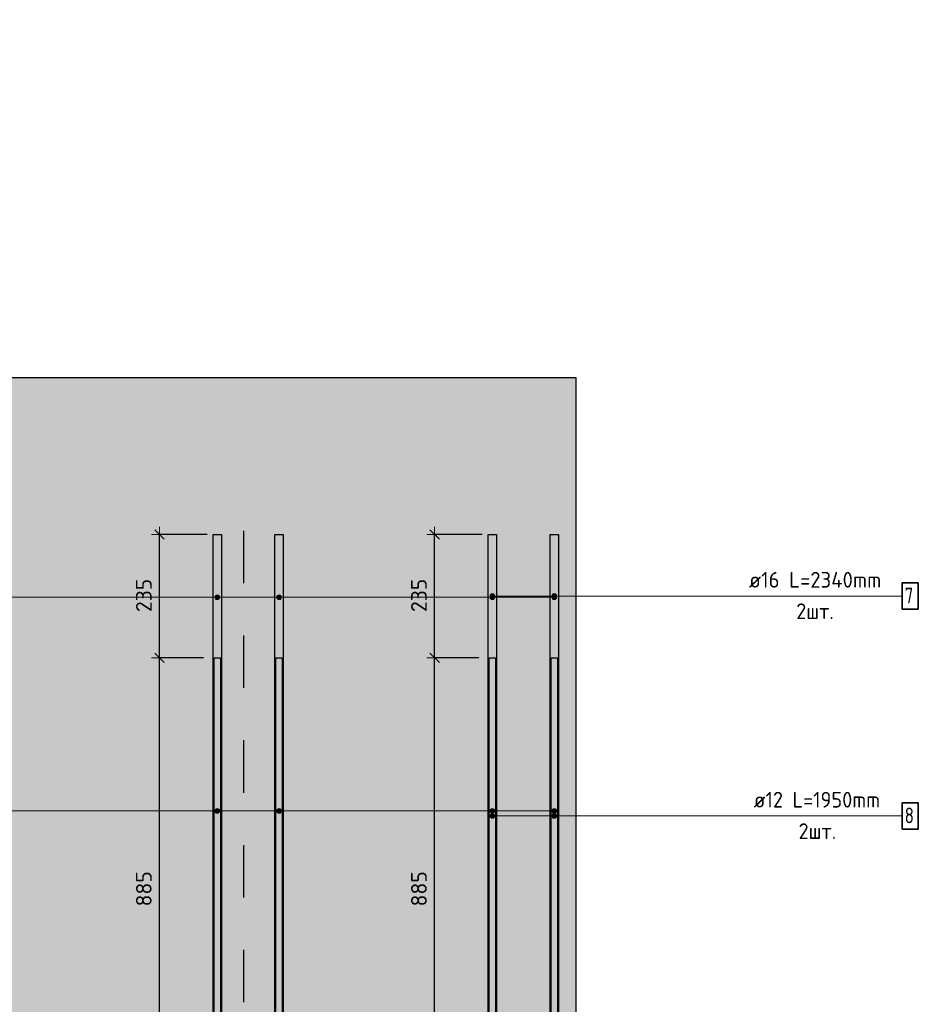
# Model space of a CAD drawing. Header units: metres. Extents: x -38 to 93, y -15 to 21.
# Tile 169 of 195: x 83.24 to 84.96, y -5.45 to -3.57. Entities that reach past the tile are written whole.
import ezdxf

# ---------------------------------------------------------------- set-up
doc = ezdxf.new("R2010")
doc.units = ezdxf.units.M
doc.header["$PDMODE"] = 65
doc.linetypes.add('______2', pattern=[0.0405, 0.03, -0.0105])
for name, color, linetype, lineweight in [('XR$3$Арм.стержн.горизонт. 1', 180, 'Continuous', 35), ('XR$3$Арм.стержн.горизонт. 2', 202, 'Continuous', 35), ('XR$3$Перекрытие (1)', 7, 'Continuous', 35), ('XR$3$Размерная линия (1)', 7, 'Continuous', 13), ('XR$3$Текст_ общее_1', 7, 'Continuous', 13), ('XR$5$Арм.стержн.горизонт. 1', 180, 'Continuous', 35), ('XR$5$Арм.стержн.горизонт. 2', 202, 'Continuous', 35), ('XR$5$ВК__отв в полу 1-2 эт', 220, 'Continuous', 25), ('XR$5$Перекрытие (1)', 7, 'Continuous', 35), ('XR$5$Размерная линия (1)', 7, 'Continuous', 13), ('XR$5$Текст_ общее_1', 7, 'Continuous', 13)]:
    doc.layers.add(name, color=color, linetype=linetype, lineweight=lineweight)
doc.styles.add('ARIAL', font='arial.ttf')
doc.styles.add('ISOCPEUR', font='txt')
doc.dimstyles.new('DIMSTYLE_19', dxfattribs={"dimtxt": 0.03, "dimasz": 0.03, "dimexe": 0, "dimexo": 0, "dimgap": 0.015, "dimtad": 2, "dimdec": 0, "dimlfac": 1000, "dimrnd": 5, "dimzin": 12, "dimdsep": 46, "dimtxsty": 'ISOCPEUR', "dimblk1": 'ALL_ML_STRICH', "dimblk2": 'ALL_ML_STRICH', "dimsah": 1, "dimcen": 0, "dimclrd": 7, "dimclre": 256, "dimclrt": 7, "dimadec": 0, "dimazin": 0, "dimtfac": 1, "dimtdec": 0, "dimtix": 1, "dimtmove": 2, "dimatfit": 3, "dimfxl": 0, "dimtzin": 0, "dimlwd": 0, "dimlwe": -3, "dimarcsym": 0})

# ---------------------------------------------------------------- blocks, each defined once
blk = doc.blocks.new('ALL_ML_STRICH')
at = {"color": 0, "linetype": 'ByBlock', "lineweight": -2}
for p, q in [((-1, 0), (0.5, 0)), ((-0.3, -0.3), (0.3, 0.3)), ((0, -0.5), (0, 0.5))]:
    blk.add_line(p, q, dxfattribs=at)
blk = doc.blocks.new('*D222')
at = {"layer": 'DEFPOINTS', "color": 7, "linetype": 'Continuous', "lineweight": 13, "transparency": 33554687}
for p in [(84.1406, -4.7849), (83.9397, -5.6699), (84.0364, -5.6699)]:
    blk.add_point(p, dxfattribs=at)
at = {"layer": 'XR$3$Размерная линия (1)', "color": 9, "linetype": 'Continuous', "lineweight": -2, "true_color": 0xc7c7c7, "transparency": 33554687}
for p, q in [((84.1206, -4.7849), (84.0364, -4.7849)), ((83.9597, -5.6699), (84.0364, -5.6699))]:
    blk.add_line(p, q, dxfattribs=at)
at = {"layer": 'XR$3$Размерная линия (1)', "color": 7, "linetype": 'Continuous', "lineweight": -2, "transparency": 33554687}
blk.add_line((84.0364, -5.6699), (84.0364, -4.7849), dxfattribs=at)
at = {"layer": 'XR$3$Размерная линия (1)', "color": 7, "linetype": 'Continuous', "lineweight": 13, "transparency": 33554687, "xscale": 0.03, "yscale": 0.03, "zscale": 0.03}
for p, rotation in [((84.0364, -4.7849), 90), ((84.0364, -5.6699), 270)]:
    blk.add_blockref('ALL_ML_STRICH', p, dxfattribs=dict(at, rotation=rotation))
at = {"layer": 'XR$3$Размерная линия (1)', "color": 7, "linetype": 'Continuous', "lineweight": 13, "transparency": 33554687, "insert": (84.0064, -5.2259), "char_height": 0.03, "width": 0.09, "attachment_point": 5, "rotation": 90, "style": 'ISOCPEUR'}
blk.add_mtext('\\A1;{885}', dxfattribs=at)
blk = doc.blocks.new('*D223')
at = {"layer": 'DEFPOINTS', "color": 7, "linetype": 'Continuous', "lineweight": 13, "transparency": 33554687}
for p in [(84.1471, -4.5499), (84.0364, -4.7849), (84.1406, -4.7849)]:
    blk.add_point(p, dxfattribs=at)
at = {"layer": 'XR$3$Размерная линия (1)', "color": 9, "linetype": 'Continuous', "lineweight": -2, "true_color": 0xc7c7c7, "transparency": 33554687}
for p, q in [((84.1271, -4.5499), (84.0364, -4.5499)), ((84.1206, -4.7849), (84.0364, -4.7849))]:
    blk.add_line(p, q, dxfattribs=at)
at = {"layer": 'XR$3$Размерная линия (1)', "color": 7, "linetype": 'Continuous', "lineweight": -2, "transparency": 33554687}
blk.add_line((84.0364, -4.7849), (84.0364, -4.5499), dxfattribs=at)
at = {"layer": 'XR$3$Размерная линия (1)', "color": 7, "linetype": 'Continuous', "lineweight": 13, "transparency": 33554687, "xscale": 0.03, "yscale": 0.03, "zscale": 0.03}
for p, rotation in [((84.0364, -4.5499), 90), ((84.0364, -4.7849), 270)]:
    blk.add_blockref('ALL_ML_STRICH', p, dxfattribs=dict(at, rotation=rotation))
at = {"layer": 'XR$3$Размерная линия (1)', "color": 7, "linetype": 'Continuous', "lineweight": 13, "transparency": 33554687, "insert": (84.0064, -4.6659), "char_height": 0.03, "width": 0.09, "attachment_point": 5, "rotation": 90, "style": 'ISOCPEUR'}
blk.add_mtext('\\A1;{235}', dxfattribs=at)
blk = doc.blocks.new('*D227')
at = {"layer": 'DEFPOINTS', "color": 7, "linetype": 'Continuous', "lineweight": 13, "transparency": 33554687}
for p in [(83.6156, -4.7849), (83.4147, -5.6699), (83.5114, -5.6699)]:
    blk.add_point(p, dxfattribs=at)
at = {"layer": 'XR$3$Размерная линия (1)', "color": 9, "linetype": 'Continuous', "lineweight": -2, "true_color": 0xc7c7c7, "transparency": 33554687}
for p, q in [((83.5956, -4.7849), (83.5114, -4.7849)), ((83.4347, -5.6699), (83.5114, -5.6699))]:
    blk.add_line(p, q, dxfattribs=at)
at = {"layer": 'XR$3$Размерная линия (1)', "color": 7, "linetype": 'Continuous', "lineweight": -2, "transparency": 33554687}
blk.add_line((83.5114, -5.6699), (83.5114, -4.7849), dxfattribs=at)
at = {"layer": 'XR$3$Размерная линия (1)', "color": 7, "linetype": 'Continuous', "lineweight": 13, "transparency": 33554687, "xscale": 0.03, "yscale": 0.03, "zscale": 0.03}
for p, rotation in [((83.5114, -4.7849), 90), ((83.5114, -5.6699), 270)]:
    blk.add_blockref('ALL_ML_STRICH', p, dxfattribs=dict(at, rotation=rotation))
at = {"layer": 'XR$3$Размерная линия (1)', "color": 7, "linetype": 'Continuous', "lineweight": 13, "transparency": 33554687, "insert": (83.4814, -5.2259), "char_height": 0.03, "width": 0.09, "attachment_point": 5, "rotation": 90, "style": 'ISOCPEUR'}
blk.add_mtext('\\A1;{885}', dxfattribs=at)
blk = doc.blocks.new('*D228')
at = {"layer": 'DEFPOINTS', "color": 7, "linetype": 'Continuous', "lineweight": 13, "transparency": 33554687}
for p in [(83.6221, -4.5499), (83.5114, -4.7849), (83.6156, -4.7849)]:
    blk.add_point(p, dxfattribs=at)
at = {"layer": 'XR$3$Размерная линия (1)', "color": 9, "linetype": 'Continuous', "lineweight": -2, "true_color": 0xc7c7c7, "transparency": 33554687}
for p, q in [((83.6021, -4.5499), (83.5114, -4.5499)), ((83.5956, -4.7849), (83.5114, -4.7849))]:
    blk.add_line(p, q, dxfattribs=at)
at = {"layer": 'XR$3$Размерная линия (1)', "color": 7, "linetype": 'Continuous', "lineweight": -2, "transparency": 33554687}
blk.add_line((83.5114, -4.7849), (83.5114, -4.5499), dxfattribs=at)
at = {"layer": 'XR$3$Размерная линия (1)', "color": 7, "linetype": 'Continuous', "lineweight": 13, "transparency": 33554687, "xscale": 0.03, "yscale": 0.03, "zscale": 0.03}
for p, rotation in [((83.5114, -4.5499), 90), ((83.5114, -4.7849), 270)]:
    blk.add_blockref('ALL_ML_STRICH', p, dxfattribs=dict(at, rotation=rotation))
at = {"layer": 'XR$3$Размерная линия (1)', "color": 7, "linetype": 'Continuous', "lineweight": 13, "transparency": 33554687, "insert": (83.4814, -4.6659), "char_height": 0.03, "width": 0.09, "attachment_point": 5, "rotation": 90, "style": 'ISOCPEUR'}
blk.add_mtext('\\A1;{235}', dxfattribs=at)
blk = doc.blocks.new('*D442')
at = {"layer": 'DEFPOINTS', "color": 7, "linetype": 'Continuous', "lineweight": 13, "transparency": 33554687}
for p in [(84.1406, -4.7849), (83.9397, -5.6699), (84.0364, -5.6699)]:
    blk.add_point(p, dxfattribs=at)
at = {"layer": 'XR$5$Размерная линия (1)', "color": 9, "linetype": 'Continuous', "lineweight": -2, "true_color": 0xc7c7c7, "transparency": 33554687}
for p, q in [((84.1206, -4.7849), (84.0364, -4.7849)), ((83.9597, -5.6699), (84.0364, -5.6699))]:
    blk.add_line(p, q, dxfattribs=at)
at = {"layer": 'XR$5$Размерная линия (1)', "color": 7, "linetype": 'Continuous', "lineweight": -2, "transparency": 33554687}
blk.add_line((84.0364, -5.6699), (84.0364, -4.7849), dxfattribs=at)
at = {"layer": 'XR$5$Размерная линия (1)', "color": 7, "linetype": 'Continuous', "lineweight": 13, "transparency": 33554687, "xscale": 0.03, "yscale": 0.03, "zscale": 0.03}
for p, rotation in [((84.0364, -4.7849), 90), ((84.0364, -5.6699), 270)]:
    blk.add_blockref('ALL_ML_STRICH', p, dxfattribs=dict(at, rotation=rotation))
at = {"layer": 'XR$5$Размерная линия (1)', "color": 7, "linetype": 'Continuous', "lineweight": 13, "transparency": 33554687, "insert": (84.0064, -5.2259), "char_height": 0.03, "width": 0.09, "attachment_point": 5, "rotation": 90, "style": 'ISOCPEUR'}
blk.add_mtext('\\A1;{885}', dxfattribs=at)
blk = doc.blocks.new('*D443')
at = {"layer": 'DEFPOINTS', "color": 7, "linetype": 'Continuous', "lineweight": 13, "transparency": 33554687}
for p in [(84.1471, -4.5499), (84.0364, -4.7849), (84.1406, -4.7849)]:
    blk.add_point(p, dxfattribs=at)
at = {"layer": 'XR$5$Размерная линия (1)', "color": 9, "linetype": 'Continuous', "lineweight": -2, "true_color": 0xc7c7c7, "transparency": 33554687}
for p, q in [((84.1271, -4.5499), (84.0364, -4.5499)), ((84.1206, -4.7849), (84.0364, -4.7849))]:
    blk.add_line(p, q, dxfattribs=at)
at = {"layer": 'XR$5$Размерная линия (1)', "color": 7, "linetype": 'Continuous', "lineweight": -2, "transparency": 33554687}
blk.add_line((84.0364, -4.7849), (84.0364, -4.5499), dxfattribs=at)
at = {"layer": 'XR$5$Размерная линия (1)', "color": 7, "linetype": 'Continuous', "lineweight": 13, "transparency": 33554687, "xscale": 0.03, "yscale": 0.03, "zscale": 0.03}
for p, rotation in [((84.0364, -4.5499), 90), ((84.0364, -4.7849), 270)]:
    blk.add_blockref('ALL_ML_STRICH', p, dxfattribs=dict(at, rotation=rotation))
at = {"layer": 'XR$5$Размерная линия (1)', "color": 7, "linetype": 'Continuous', "lineweight": 13, "transparency": 33554687, "insert": (84.0064, -4.6659), "char_height": 0.03, "width": 0.09, "attachment_point": 5, "rotation": 90, "style": 'ISOCPEUR'}
blk.add_mtext('\\A1;{235}', dxfattribs=at)
blk = doc.blocks.new('*D447')
at = {"layer": 'DEFPOINTS', "color": 7, "linetype": 'Continuous', "lineweight": 13, "transparency": 33554687}
for p in [(83.6156, -4.7849), (83.4147, -5.6699), (83.5114, -5.6699)]:
    blk.add_point(p, dxfattribs=at)
at = {"layer": 'XR$5$Размерная линия (1)', "color": 9, "linetype": 'Continuous', "lineweight": -2, "true_color": 0xc7c7c7, "transparency": 33554687}
for p, q in [((83.5956, -4.7849), (83.5114, -4.7849)), ((83.4347, -5.6699), (83.5114, -5.6699))]:
    blk.add_line(p, q, dxfattribs=at)
at = {"layer": 'XR$5$Размерная линия (1)', "color": 7, "linetype": 'Continuous', "lineweight": -2, "transparency": 33554687}
blk.add_line((83.5114, -5.6699), (83.5114, -4.7849), dxfattribs=at)
at = {"layer": 'XR$5$Размерная линия (1)', "color": 7, "linetype": 'Continuous', "lineweight": 13, "transparency": 33554687, "xscale": 0.03, "yscale": 0.03, "zscale": 0.03}
for p, rotation in [((83.5114, -4.7849), 90), ((83.5114, -5.6699), 270)]:
    blk.add_blockref('ALL_ML_STRICH', p, dxfattribs=dict(at, rotation=rotation))
at = {"layer": 'XR$5$Размерная линия (1)', "color": 7, "linetype": 'Continuous', "lineweight": 13, "transparency": 33554687, "insert": (83.4814, -5.2259), "char_height": 0.03, "width": 0.09, "attachment_point": 5, "rotation": 90, "style": 'ISOCPEUR'}
blk.add_mtext('\\A1;{885}', dxfattribs=at)
blk = doc.blocks.new('*D448')
at = {"layer": 'DEFPOINTS', "color": 7, "linetype": 'Continuous', "lineweight": 13, "transparency": 33554687}
for p in [(83.6221, -4.5499), (83.5114, -4.7849), (83.6156, -4.7849)]:
    blk.add_point(p, dxfattribs=at)
at = {"layer": 'XR$5$Размерная линия (1)', "color": 9, "linetype": 'Continuous', "lineweight": -2, "true_color": 0xc7c7c7, "transparency": 33554687}
for p, q in [((83.6021, -4.5499), (83.5114, -4.5499)), ((83.5956, -4.7849), (83.5114, -4.7849))]:
    blk.add_line(p, q, dxfattribs=at)
at = {"layer": 'XR$5$Размерная линия (1)', "color": 7, "linetype": 'Continuous', "lineweight": -2, "transparency": 33554687}
blk.add_line((83.5114, -4.7849), (83.5114, -4.5499), dxfattribs=at)
at = {"layer": 'XR$5$Размерная линия (1)', "color": 7, "linetype": 'Continuous', "lineweight": 13, "transparency": 33554687, "xscale": 0.03, "yscale": 0.03, "zscale": 0.03}
for p, rotation in [((83.5114, -4.5499), 90), ((83.5114, -4.7849), 270)]:
    blk.add_blockref('ALL_ML_STRICH', p, dxfattribs=dict(at, rotation=rotation))
at = {"layer": 'XR$5$Размерная линия (1)', "color": 7, "linetype": 'Continuous', "lineweight": 13, "transparency": 33554687, "insert": (83.4814, -4.6659), "char_height": 0.03, "width": 0.09, "attachment_point": 5, "rotation": 90, "style": 'ISOCPEUR'}
blk.add_mtext('\\A1;{235}', dxfattribs=at)
blk = doc.blocks.new('СЛОЖНЫЙ_ОБЪЕКТ_59')
at = {"linetype": 'Continuous', "lineweight": 25, "true_color": 0x000000, "transparency": 33554687}
for points in [[(83.6843, -4.4488), (83.6842, -4.448), (83.6839, -4.4473), (83.6836, -4.4466), (83.6832, -4.446), (83.6827, -4.4454), (83.6821, -4.4449), (83.6814, -4.4445), (83.6807, -4.4441), (83.68, -4.4439), (83.6793, -4.4437), (83.6785, -4.4437), (83.6652, -4.4437), (83.6644, -4.4437), (83.6636, -4.4439), (83.6629, -4.4441), (83.6622, -4.4445), (83.6616, -4.4449), (83.661, -4.4454), (83.6605, -4.446), (83.6601, -4.4466), (83.6597, -4.4473), (83.6595, -4.448), (83.6593, -4.4488), (83.6593, -4.4496), (83.6593, -4.5471), (83.6844, -4.5471), (83.6844, -4.4496)], [(83.6843, -6.9992), (83.6844, -6.9985), (83.6844, -6.901), (83.6593, -6.901), (83.6593, -6.9985), (83.6593, -6.9992), (83.6595, -7), (83.6597, -7.0007), (83.6601, -7.0014), (83.6605, -7.002), (83.661, -7.0026), (83.6616, -7.0031), (83.6622, -7.0035), (83.6629, -7.0039), (83.6636, -7.0041), (83.6644, -7.0043), (83.6652, -7.0043), (83.6785, -7.0043), (83.6793, -7.0043), (83.68, -7.0041), (83.6807, -7.0039), (83.6814, -7.0035), (83.6821, -7.0031), (83.6827, -7.0026), (83.6832, -7.002), (83.6836, -7.0014), (83.6839, -7.0007), (83.6842, -7)]]:
    blk.add_hatch(color=18, dxfattribs=at).paths.add_polyline_path(points)
at = {"color": 7, "linetype": '______2', "lineweight": 25, "transparency": 33554687}
blk.add_line((83.6718, -4.5424), (83.6718, -6.901), dxfattribs=at)
at = {"layer": 'XR$5$ВК__отв в полу 1-2 эт', "color": 7, "linetype": 'Continuous', "lineweight": 13, "transparency": 33554687}
for p, q in [((83.6718, -7.001), (83.6718, -7.131)), ((83.6718, -7.131), (83.8118, -7.131))]:
    blk.add_line(p, q, dxfattribs=at)
at = {"color": 7, "linetype": 'Continuous', "lineweight": 13, "transparency": 33554687, "insert": (83.758, -7.0509), "char_height": 0.06, "width": 0.065333, "attachment_point": 5, "style": 'ISOCPEUR'}
blk.add_mtext('\\A1;{\\fISOCPEUR|i0|b0;\\H0.060000;\\W1.000000;\\C7;д}\\P', dxfattribs=at)

msp = doc.modelspace()

# ---------------------------------------------------------------- hatches: boundary and pattern name
at = {"linetype": 'Continuous', "lineweight": 13, "true_color": 0xf1f1f1, "transparency": 33554687}
msp.add_hatch(color=7, dxfattribs=at).paths.add_polyline_path([(84.3056, -4.2499), (80.9556, -4.2499), (80.9556, -5.8499), (84.3056, -5.8499)])
at = {"layer": 'XR$3$Арм.стержн.горизонт. 1', "linetype": 'Continuous', "lineweight": 13, "transparency": 33554687}
for points in [[(83.6178, -4.6717), (83.6178, -4.6672), (83.6171, -4.6695)], [(83.6178, -4.6672), (83.6194, -4.6734), (83.6194, -4.6656)], [(83.6178, -4.6672), (83.6178, -4.6717), (83.6194, -4.6734)], [(83.6194, -4.6656), (83.6216, -4.674), (83.6216, -4.665)], [(83.6194, -4.6656), (83.6194, -4.6734), (83.6216, -4.674)], [(83.6216, -4.665), (83.6216, -4.674), (83.6239, -4.6734)], [(83.6216, -4.665), (83.6239, -4.6734), (83.6239, -4.6656)], [(83.6239, -4.6656), (83.6239, -4.6734), (83.6255, -4.6717)], [(83.6239, -4.6656), (83.6255, -4.6717), (83.6255, -4.6672)], [(83.6255, -4.6672), (83.6255, -4.6717), (83.6261, -4.6695)], [(83.7358, -4.6717), (83.7358, -4.6672), (83.7351, -4.6695)], [(83.7358, -4.6672), (83.7374, -4.6734), (83.7374, -4.6656)], [(83.7358, -4.6672), (83.7358, -4.6717), (83.7374, -4.6734)], [(83.7374, -4.6656), (83.7396, -4.674), (83.7396, -4.665)], [(83.7374, -4.6656), (83.7374, -4.6734), (83.7396, -4.674)], [(83.7396, -4.665), (83.7396, -4.674), (83.7419, -4.6734)], [(83.7396, -4.665), (83.7419, -4.6734), (83.7419, -4.6656)], [(83.7419, -4.6656), (83.7419, -4.6734), (83.7435, -4.6717)], [(83.7419, -4.6656), (83.7435, -4.6717), (83.7435, -4.6672)], [(83.7435, -4.6672), (83.7435, -4.6717), (83.7441, -4.6695)], [(84.1428, -4.6717), (84.1428, -4.6672), (84.1421, -4.6695)], [(84.1428, -4.6672), (84.1444, -4.6734), (84.1444, -4.6656)], [(84.1428, -4.6672), (84.1428, -4.6717), (84.1444, -4.6734)], [(84.1444, -4.6656), (84.1466, -4.674), (84.1466, -4.665)], [(84.1444, -4.6656), (84.1444, -4.6734), (84.1466, -4.674)], [(84.1466, -4.665), (84.1466, -4.674), (84.1489, -4.6734)], [(84.1466, -4.665), (84.1489, -4.6734), (84.1489, -4.6656)], [(84.1489, -4.6656), (84.1489, -4.6734), (84.1505, -4.6717)], [(84.1489, -4.6656), (84.1505, -4.6717), (84.1505, -4.6672)], [(84.1505, -4.6672), (84.1505, -4.6717), (84.1511, -4.6695)], [(84.2608, -4.6717), (84.2608, -4.6672), (84.2601, -4.6695)], [(84.2608, -4.6672), (84.2624, -4.6734), (84.2624, -4.6656)], [(84.2608, -4.6672), (84.2608, -4.6717), (84.2624, -4.6734)], [(84.2624, -4.6656), (84.2646, -4.674), (84.2646, -4.665)], [(84.2624, -4.6656), (84.2624, -4.6734), (84.2646, -4.674)], [(84.2646, -4.665), (84.2646, -4.674), (84.2669, -4.6734)], [(84.2646, -4.665), (84.2669, -4.6734), (84.2669, -4.6656)], [(84.2669, -4.6656), (84.2669, -4.6734), (84.2685, -4.6717)], [(84.2669, -4.6656), (84.2685, -4.6717), (84.2685, -4.6672)], [(84.2685, -4.6672), (84.2685, -4.6717), (84.2691, -4.6695)]]:
    msp.add_hatch(color=7, dxfattribs=at).paths.add_polyline_path(points)
at = {"layer": 'XR$3$Арм.стержн.горизонт. 2', "linetype": 'Continuous', "lineweight": 13, "transparency": 33554687}
for points in [[(83.6178, -5.0751), (83.6194, -5.0812), (83.6194, -5.0734)], [(83.6194, -5.0734), (83.6216, -5.0818), (83.6216, -5.0728)], [(83.6194, -5.0734), (83.6194, -5.0812), (83.6216, -5.0818)], [(83.6216, -5.0728), (83.6216, -5.0818), (83.6239, -5.0812)], [(83.6216, -5.0728), (83.6239, -5.0812), (83.6239, -5.0734)], [(83.6239, -5.0734), (83.6239, -5.0812), (83.6255, -5.0796)], [(83.6239, -5.0734), (83.6255, -5.0796), (83.6255, -5.0751)], [(83.7358, -5.0751), (83.7374, -5.0812), (83.7374, -5.0734)], [(83.7374, -5.0734), (83.7396, -5.0818), (83.7396, -5.0728)], [(83.7374, -5.0734), (83.7374, -5.0812), (83.7396, -5.0818)], [(83.7396, -5.0728), (83.7396, -5.0818), (83.7419, -5.0812)], [(83.7396, -5.0728), (83.7419, -5.0812), (83.7419, -5.0734)], [(83.7419, -5.0734), (83.7419, -5.0812), (83.7435, -5.0796)], [(83.7419, -5.0734), (83.7435, -5.0796), (83.7435, -5.0751)], [(84.1428, -5.0751), (84.1444, -5.0812), (84.1444, -5.0734)], [(84.1444, -5.0734), (84.1466, -5.0818), (84.1466, -5.0728)], [(84.1444, -5.0734), (84.1444, -5.0812), (84.1466, -5.0818)], [(84.1466, -5.0728), (84.1466, -5.0818), (84.1489, -5.0812)], [(84.1466, -5.0728), (84.1489, -5.0812), (84.1489, -5.0734)], [(84.1489, -5.0734), (84.1489, -5.0812), (84.1505, -5.0796)], [(84.1489, -5.0734), (84.1505, -5.0796), (84.1505, -5.0751)], [(84.2608, -5.0751), (84.2624, -5.0812), (84.2624, -5.0734)], [(84.2624, -5.0734), (84.2646, -5.0818), (84.2646, -5.0728)], [(84.2624, -5.0734), (84.2624, -5.0812), (84.2646, -5.0818)], [(84.2646, -5.0728), (84.2646, -5.0818), (84.2669, -5.0812)], [(84.2646, -5.0728), (84.2669, -5.0812), (84.2669, -5.0734)], [(84.2669, -5.0734), (84.2669, -5.0812), (84.2685, -5.0796)], [(84.2669, -5.0734), (84.2685, -5.0796), (84.2685, -5.0751)], [(83.6178, -5.0796), (83.6178, -5.0751), (83.6171, -5.0773)], [(83.6178, -5.0751), (83.6178, -5.0796), (83.6194, -5.0812)], [(83.6255, -5.0751), (83.6255, -5.0796), (83.6261, -5.0773)], [(83.7358, -5.0796), (83.7358, -5.0751), (83.7351, -5.0773)], [(83.7358, -5.0751), (83.7358, -5.0796), (83.7374, -5.0812)], [(83.7435, -5.0751), (83.7435, -5.0796), (83.7441, -5.0773)], [(84.1428, -5.0796), (84.1428, -5.0751), (84.1421, -5.0773)], [(84.1428, -5.0751), (84.1428, -5.0796), (84.1444, -5.0812)], [(84.1505, -5.0751), (84.1505, -5.0796), (84.1511, -5.0773)], [(84.2608, -5.0796), (84.2608, -5.0751), (84.2601, -5.0773)], [(84.2608, -5.0751), (84.2608, -5.0796), (84.2624, -5.0812)], [(84.2685, -5.0751), (84.2685, -5.0796), (84.2691, -5.0773)]]:
    msp.add_hatch(color=7, dxfattribs=at).paths.add_polyline_path(points)
at = {"layer": 'XR$5$Арм.стержн.горизонт. 1', "linetype": 'Continuous', "lineweight": 13, "transparency": 33554687}
for points in [[(84.1428, -4.6694), (84.1428, -4.6649), (84.1421, -4.6671)], [(84.1444, -4.671), (84.1444, -4.6632), (84.1428, -4.6649)], [(84.1444, -4.671), (84.1428, -4.6649), (84.1428, -4.6694)], [(84.1466, -4.6716), (84.1466, -4.6626), (84.1444, -4.6632)], [(84.1466, -4.6716), (84.1444, -4.6632), (84.1444, -4.671)], [(84.1489, -4.671), (84.1489, -4.6632), (84.1466, -4.6626)], [(84.1489, -4.671), (84.1466, -4.6626), (84.1466, -4.6716)], [(84.1505, -4.6694), (84.1505, -4.6649), (84.1489, -4.6632)], [(84.1505, -4.6694), (84.1489, -4.6632), (84.1489, -4.671)], [(84.1505, -4.6649), (84.1505, -4.6694), (84.1511, -4.6671)], [(84.2608, -4.6694), (84.2608, -4.6649), (84.2601, -4.6671)], [(84.2624, -4.671), (84.2624, -4.6632), (84.2608, -4.6649)], [(84.2624, -4.671), (84.2608, -4.6649), (84.2608, -4.6694)], [(84.2646, -4.6716), (84.2646, -4.6626), (84.2624, -4.6632)], [(84.2646, -4.6716), (84.2624, -4.6632), (84.2624, -4.671)], [(84.2669, -4.671), (84.2669, -4.6632), (84.2646, -4.6626)], [(84.2669, -4.671), (84.2646, -4.6626), (84.2646, -4.6716)], [(84.2685, -4.6694), (84.2685, -4.6649), (84.2669, -4.6632)], [(84.2685, -4.6694), (84.2669, -4.6632), (84.2669, -4.671)], [(84.2685, -4.6649), (84.2685, -4.6694), (84.2691, -4.6671)]]:
    msp.add_hatch(color=7, dxfattribs=at).paths.add_polyline_path(points)
at = {"layer": 'XR$5$Арм.стержн.горизонт. 2', "linetype": 'Continuous', "lineweight": 13, "transparency": 33554687}
for points in [[(84.1428, -5.089), (84.1428, -5.0845), (84.1421, -5.0868)], [(84.1444, -5.0906), (84.1444, -5.0829), (84.1428, -5.0845)], [(84.1444, -5.0906), (84.1428, -5.0845), (84.1428, -5.089)], [(84.1466, -5.0913), (84.1466, -5.0823), (84.1444, -5.0829)], [(84.1466, -5.0913), (84.1444, -5.0829), (84.1444, -5.0906)], [(84.1489, -5.0906), (84.1489, -5.0829), (84.1466, -5.0823)], [(84.1489, -5.0906), (84.1466, -5.0823), (84.1466, -5.0913)], [(84.1505, -5.089), (84.1505, -5.0845), (84.1489, -5.0829)], [(84.1505, -5.089), (84.1489, -5.0829), (84.1489, -5.0906)], [(84.1505, -5.0845), (84.1505, -5.089), (84.1511, -5.0868)], [(84.2608, -5.089), (84.2608, -5.0845), (84.2601, -5.0868)], [(84.2624, -5.0906), (84.2624, -5.0829), (84.2608, -5.0845)], [(84.2624, -5.0906), (84.2608, -5.0845), (84.2608, -5.089)], [(84.2646, -5.0913), (84.2646, -5.0823), (84.2624, -5.0829)], [(84.2646, -5.0913), (84.2624, -5.0829), (84.2624, -5.0906)], [(84.2669, -5.0906), (84.2669, -5.0829), (84.2646, -5.0823)], [(84.2669, -5.0906), (84.2646, -5.0823), (84.2646, -5.0913)], [(84.2685, -5.089), (84.2685, -5.0845), (84.2669, -5.0829)], [(84.2685, -5.089), (84.2669, -5.0829), (84.2669, -5.0906)], [(84.2685, -5.0845), (84.2685, -5.089), (84.2691, -5.0868)]]:
    msp.add_hatch(color=7, dxfattribs=at).paths.add_polyline_path(points)

# ---------------------------------------------------------------- linework, layer by layer
at = {"layer": 'XR$3$Арм.стержн.горизонт. 1', "color": 7, "linetype": 'Continuous', "lineweight": 13, "transparency": 33554687}
for p, q in [((80.6389, -4.6695), (83.6216, -4.6695)), ((80.6389, -4.6695), (84.2646, -4.6695)), ((80.6389, -4.6695), (83.7396, -4.6695)), ((80.6389, -4.6695), (84.1466, -4.6695)), ((83.6171, -4.6695), (83.6171, -4.6695)), ((83.6216, -4.665), (83.6216, -4.665)), ((83.6216, -4.674), (83.6216, -4.674)), ((83.6261, -4.6695), (83.6261, -4.6695)), ((83.7351, -4.6695), (83.7351, -4.6695)), ((83.7396, -4.665), (83.7396, -4.665)), ((83.7396, -4.674), (83.7396, -4.674)), ((83.7441, -4.6695), (83.7441, -4.6695)), ((84.1421, -4.6695), (84.1421, -4.6695)), ((84.1466, -4.665), (84.1466, -4.665)), ((84.1466, -4.674), (84.1466, -4.674)), ((84.1511, -4.6695), (84.1511, -4.6695)), ((84.2601, -4.6695), (84.2601, -4.6695)), ((84.2646, -4.665), (84.2646, -4.665)), ((84.2646, -4.674), (84.2646, -4.674)), ((84.2691, -4.6695), (84.2691, -4.6695))]:
    msp.add_line(p, q, dxfattribs=at)
at = {"layer": 'XR$3$Арм.стержн.горизонт. 1', "color": 7, "linetype": 'Continuous', "lineweight": 25, "transparency": 33554687}
for points in [[(83.6136, -6.8899), (83.6136, -4.5499), (83.6296, -4.5499), (83.6296, -6.8899), (83.6136, -6.8899)], [(83.7316, -6.8899), (83.7316, -4.5499), (83.7476, -4.5499), (83.7476, -6.8899), (83.7316, -6.8899)], [(84.1386, -6.8899), (84.1386, -4.5499), (84.1546, -4.5499), (84.1546, -6.8899), (84.1386, -6.8899)], [(84.2566, -6.8899), (84.2566, -4.5499), (84.2726, -4.5499), (84.2726, -6.8899), (84.2566, -6.8899)]]:
    msp.add_lwpolyline(points, dxfattribs=at)
at = {"layer": 'XR$3$Арм.стержн.горизонт. 1', "color": 7, "linetype": 'Continuous', "lineweight": 13, "transparency": 33554687}
for centre in [(83.6216, -4.6695), (83.7396, -4.6695), (84.1466, -4.6695), (84.2646, -4.6695)]:
    msp.add_circle(centre, 0.0045, dxfattribs=at)
at = {"layer": 'XR$3$Арм.стержн.горизонт. 2', "color": 7, "linetype": 'Continuous', "lineweight": 13, "transparency": 33554687}
for p, q in [((83.6216, -5.0728), (83.6216, -5.0728)), ((83.7396, -5.0728), (83.7396, -5.0728)), ((84.1466, -5.0728), (84.1466, -5.0728)), ((84.2646, -5.0728), (84.2646, -5.0728)), ((80.6354, -5.0773), (84.1466, -5.0773)), ((80.6354, -5.0773), (83.6216, -5.0773)), ((80.6354, -5.0773), (84.2646, -5.0773)), ((80.6354, -5.0773), (83.7396, -5.0773)), ((83.6171, -5.0773), (83.6171, -5.0773)), ((83.6216, -5.0818), (83.6216, -5.0818)), ((83.6261, -5.0773), (83.6261, -5.0773)), ((83.7351, -5.0773), (83.7351, -5.0773)), ((83.7396, -5.0818), (83.7396, -5.0818)), ((83.7441, -5.0773), (83.7441, -5.0773)), ((84.1421, -5.0773), (84.1421, -5.0773)), ((84.1466, -5.0818), (84.1466, -5.0818)), ((84.1511, -5.0773), (84.1511, -5.0773)), ((84.2601, -5.0773), (84.2601, -5.0773)), ((84.2646, -5.0818), (84.2646, -5.0818)), ((84.2691, -5.0773), (84.2691, -5.0773))]:
    msp.add_line(p, q, dxfattribs=at)
at = {"layer": 'XR$3$Арм.стержн.горизонт. 2', "color": 34, "linetype": 'Continuous', "lineweight": 25, "transparency": 33554687}
for points in [[(83.6276, -4.7849), (83.6276, -6.7349), (83.6156, -6.7349), (83.6156, -4.7849), (83.6276, -4.7849)], [(83.7456, -4.7849), (83.7456, -6.7349), (83.7336, -6.7349), (83.7336, -4.7849), (83.7456, -4.7849)], [(84.1526, -4.7849), (84.1526, -6.7349), (84.1406, -6.7349), (84.1406, -4.7849), (84.1526, -4.7849)], [(84.2706, -4.7849), (84.2706, -6.7349), (84.2586, -6.7349), (84.2586, -4.7849), (84.2706, -4.7849)]]:
    msp.add_lwpolyline(points, dxfattribs=at)
at = {"layer": 'XR$3$Арм.стержн.горизонт. 2', "color": 7, "linetype": 'Continuous', "lineweight": 13, "transparency": 33554687}
for centre in [(83.6216, -5.0773), (83.7396, -5.0773), (84.1466, -5.0773), (84.2646, -5.0773)]:
    msp.add_circle(centre, 0.0045, dxfattribs=at)
at = {"layer": 'XR$3$Перекрытие (1)', "color": 7, "linetype": 'Continuous', "lineweight": 25, "transparency": 33554687}
for p, q in [((80.9556, -4.2499), (84.3056, -4.2499)), ((84.3056, -4.2499), (84.3056, -5.6699))]:
    msp.add_line(p, q, dxfattribs=at)
at = {"layer": 'XR$5$Арм.стержн.горизонт. 1', "color": 7, "linetype": 'Continuous', "lineweight": 13, "transparency": 33554687}
for p, q in [((84.1421, -4.6671), (84.1421, -4.6671)), ((84.1466, -4.6626), (84.1466, -4.6626)), ((84.3243, -4.6671), (84.1466, -4.6671)), ((84.1466, -4.6716), (84.1466, -4.6716)), ((84.1511, -4.6671), (84.1511, -4.6671)), ((84.2601, -4.6671), (84.2601, -4.6671)), ((84.2646, -4.6626), (84.2646, -4.6626)), ((84.3243, -4.6671), (84.2646, -4.6671)), ((84.2646, -4.6716), (84.2646, -4.6716)), ((84.2691, -4.6671), (84.2691, -4.6671)), ((84.3243, -4.6671), (84.9283, -4.6671))]:
    msp.add_line(p, q, dxfattribs=at)
at = {"layer": 'XR$5$Арм.стержн.горизонт. 1', "color": 7, "linetype": 'Continuous', "lineweight": 25, "transparency": 33554687}
for points in [[(83.6136, -6.8899), (83.6136, -4.5499), (83.6296, -4.5499), (83.6296, -6.8899), (83.6136, -6.8899)], [(83.7316, -6.8899), (83.7316, -4.5499), (83.7476, -4.5499), (83.7476, -6.8899), (83.7316, -6.8899)], [(84.1386, -6.8899), (84.1386, -4.5499), (84.1546, -4.5499), (84.1546, -6.8899), (84.1386, -6.8899)], [(84.2566, -6.8899), (84.2566, -4.5499), (84.2726, -4.5499), (84.2726, -6.8899), (84.2566, -6.8899)]]:
    msp.add_lwpolyline(points, dxfattribs=at)
at = {"layer": 'XR$5$Арм.стержн.горизонт. 1', "color": 7, "linetype": 'Continuous', "lineweight": 35, "transparency": 33554687}
msp.add_lwpolyline([(84.9283, -4.6921), (84.9593, -4.6921), (84.9593, -4.6421), (84.9283, -4.6421), (84.9283, -4.6921)], dxfattribs=at)
at = {"layer": 'XR$5$Арм.стержн.горизонт. 1', "color": 7, "linetype": 'Continuous', "lineweight": 13, "transparency": 33554687}
for centre in [(84.1466, -4.6671), (84.2646, -4.6671)]:
    msp.add_circle(centre, 0.0045, dxfattribs=at)
at = {"layer": 'XR$5$Арм.стержн.горизонт. 2', "color": 7, "linetype": 'Continuous', "lineweight": 13, "transparency": 33554687}
for p, q in [((84.1421, -5.0868), (84.1421, -5.0868)), ((84.1466, -5.0823), (84.1466, -5.0823)), ((84.3423, -5.0868), (84.1466, -5.0868)), ((84.1466, -5.0913), (84.1466, -5.0913)), ((84.1511, -5.0868), (84.1511, -5.0868)), ((84.2601, -5.0868), (84.2601, -5.0868)), ((84.2646, -5.0823), (84.2646, -5.0823)), ((84.3423, -5.0868), (84.2646, -5.0868)), ((84.2646, -5.0913), (84.2646, -5.0913)), ((84.2691, -5.0868), (84.2691, -5.0868)), ((84.3423, -5.0868), (84.9283, -5.0868))]:
    msp.add_line(p, q, dxfattribs=at)
at = {"layer": 'XR$5$Арм.стержн.горизонт. 2', "color": 34, "linetype": 'Continuous', "lineweight": 25, "transparency": 33554687}
for points in [[(83.6276, -4.7849), (83.6276, -6.7349), (83.6156, -6.7349), (83.6156, -4.7849), (83.6276, -4.7849)], [(83.7456, -4.7849), (83.7456, -6.7349), (83.7336, -6.7349), (83.7336, -4.7849), (83.7456, -4.7849)], [(84.1526, -4.7849), (84.1526, -6.7349), (84.1406, -6.7349), (84.1406, -4.7849), (84.1526, -4.7849)], [(84.2706, -4.7849), (84.2706, -6.7349), (84.2586, -6.7349), (84.2586, -4.7849), (84.2706, -4.7849)]]:
    msp.add_lwpolyline(points, dxfattribs=at)
at = {"layer": 'XR$5$Арм.стержн.горизонт. 2', "color": 7, "linetype": 'Continuous', "lineweight": 35, "transparency": 33554687}
msp.add_lwpolyline([(84.9283, -5.1118), (84.9593, -5.1118), (84.9593, -5.0618), (84.9283, -5.0618), (84.9283, -5.1118)], dxfattribs=at)
at = {"layer": 'XR$5$Арм.стержн.горизонт. 2', "color": 7, "linetype": 'Continuous', "lineweight": 13, "transparency": 33554687}
for centre in [(84.1466, -5.0868), (84.2646, -5.0868)]:
    msp.add_circle(centre, 0.0045, dxfattribs=at)
at = {"layer": 'XR$5$Перекрытие (1)', "color": 7, "linetype": 'Continuous', "lineweight": 25, "transparency": 33554687}
for p, q in [((80.9556, -4.2499), (84.3056, -4.2499)), ((84.3056, -4.2499), (84.3056, -5.6699))]:
    msp.add_line(p, q, dxfattribs=at)

# ---------------------------------------------------------------- block references
at = {"color": 7, "linetype": 'Continuous', "lineweight": 13, "transparency": 33554687}
msp.add_blockref('СЛОЖНЫЙ_ОБЪЕКТ_59', (0, 0), dxfattribs=at)

# ---------------------------------------------------------------- texts
at = {"layer": 'XR$3$Текст_ общее_1', "color": 7, "linetype": 'Continuous', "lineweight": 13, "transparency": 33554687, "insert": (82.6368, -3.5688), "char_height": 0.09, "width": 2.112075, "attachment_point": 2, "line_spacing_factor": 1.084337}
msp.add_mtext('\\A1;{\\L\\fISOCPEUR|i0|b0;\\H0.090000;\\W1.000000;\\C7;  Деталь плана 2\\l}\\P{\\fISOCPEUR|i0|b0;\\H0.052500;\\W1.000000;\\C7;(схема армирования ребер балкона)}\\P', dxfattribs=at)
at = {"layer": 'XR$5$Арм.стержн.горизонт. 1', "color": 7, "linetype": 'Continuous', "lineweight": 25, "transparency": 33554687, "char_height": 0.03, "attachment_point": 7, "style": 'ISOCPEUR'}
for s, insert, width in [('\\W0.96;ø16 L=2340mm ', (84.6363, -4.6511), 0.296265), ('\\W0.78;7', (84.9333, -4.6811), 0.032641), ('\\W0.94;2шт. ', (84.7263, -4.7111), 0.116129)]:
    msp.add_mtext(s, dxfattribs=dict(at, insert=insert, width=width))
at = {"layer": 'XR$5$Арм.стержн.горизонт. 2', "color": 7, "linetype": 'Continuous', "lineweight": 25, "transparency": 33554687, "char_height": 0.03, "attachment_point": 7, "style": 'ISOCPEUR'}
for s, insert, width in [('\\W0.94;ø12 L=1950mm ', (84.6453, -5.0708), 0.286961), ('\\W0.78;8', (84.9333, -5.1008), 0.032641), ('\\W0.94;2шт. ', (84.7308, -5.1308), 0.116129)]:
    msp.add_mtext(s, dxfattribs=dict(at, insert=insert, width=width))
at = {"layer": 'XR$5$Текст_ общее_1', "color": 7, "linetype": 'Continuous', "lineweight": 13, "transparency": 33554687, "insert": (82.6368, -3.5688), "char_height": 0.09, "width": 2.126412, "attachment_point": 2, "line_spacing_factor": 1.084337, "style": 'ARIAL'}
msp.add_mtext('\\A1;{\\L\\fISOCPEUR|i0|b0;\\H0.090000;\\W1.000000;\\C7;  Деталь плана 2\\l}\\P{\\fISOCPEUR|i0|b0;\\H0.052500;\\W1.000000;\\C7;(схема армирования ребер балкона)}\\P', dxfattribs=at)

# ---------------------------------------------------------------- dimensions: what is measured, and where the dimension line sits
at = {"layer": 'XR$3$Размерная линия (1)', "color": 7, "linetype": 'Continuous', "lineweight": 13, "transparency": 33554687}
for base, p1, p2, picture, middle in [((83.5114, -4.5499), (83.5956, -4.7849), (83.6021, -4.5499), '*D228', (83.4814, -4.6659)), ((84.0364, -4.5499), (84.1206, -4.7849), (84.1271, -4.5499), '*D223', (84.0064, -4.6659)), ((83.5114, -4.7849), (83.4347, -5.6699), (83.5956, -4.7849), '*D227', (83.4814, -5.2259)), ((84.0364, -4.7849), (83.9597, -5.6699), (84.1206, -4.7849), '*D222', (84.0064, -5.2259))]:
    dim = msp.add_linear_dim(base=base, p1=p1, p2=p2, angle=90, dimstyle='DIMSTYLE_19', override={"dimpost": '<>', "dimclrd": 7, "dimclre": 9, "dimclrt": 7, "dimlwd": 0, "dimlwe": 65533}, dxfattribs=at)
    dim.commit()
    dim.dimension.update_dxf_attribs({"geometry": picture, "text_midpoint": middle, "dimtype": 160})
at = {"layer": 'XR$5$Размерная линия (1)', "color": 7, "linetype": 'Continuous', "lineweight": 13, "transparency": 33554687}
for base, p1, p2, picture, middle in [((83.5114, -4.5499), (83.5956, -4.7849), (83.6021, -4.5499), '*D448', (83.4814, -4.6659)), ((84.0364, -4.5499), (84.1206, -4.7849), (84.1271, -4.5499), '*D443', (84.0064, -4.6659)), ((83.5114, -4.7849), (83.4347, -5.6699), (83.5956, -4.7849), '*D447', (83.4814, -5.2259)), ((84.0364, -4.7849), (83.9597, -5.6699), (84.1206, -4.7849), '*D442', (84.0064, -5.2259))]:
    dim = msp.add_linear_dim(base=base, p1=p1, p2=p2, angle=90, dimstyle='DIMSTYLE_19', override={"dimpost": '<>', "dimclrd": 7, "dimclre": 9, "dimclrt": 7, "dimlwd": 0, "dimlwe": 65533}, dxfattribs=at)
    dim.commit()
    dim.dimension.update_dxf_attribs({"geometry": picture, "text_midpoint": middle, "dimtype": 160})

doc.saveas('drawing.dxf')
